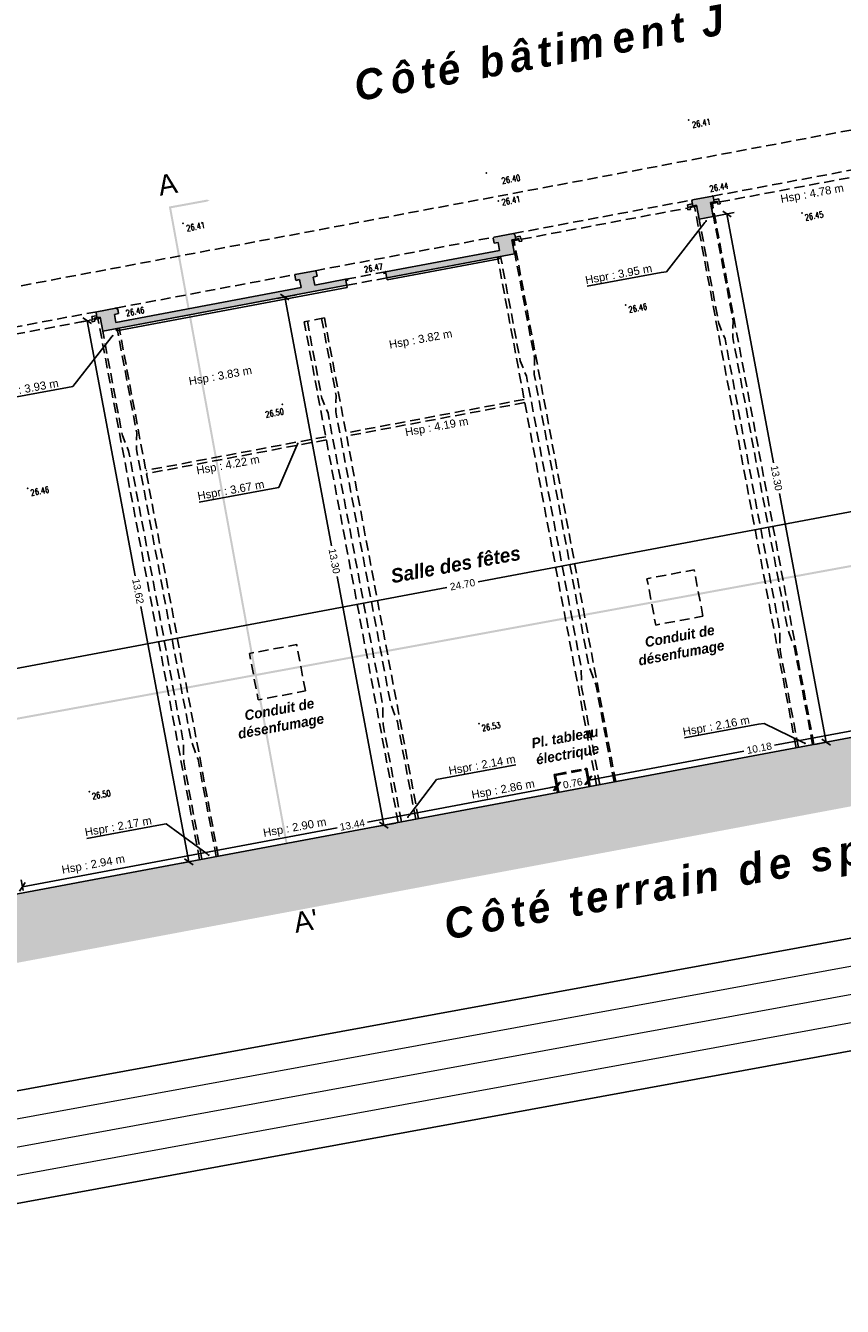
# Model space of a CAD drawing. Header units: metres. Extents: x 1895679.6 to 1895744.9, y 3123452.9 to 3123491.9.
# Tile 3 of 6: x 1895698.1 to 1895718.3, y 3123452.9 to 3123484.6. Entities that reach past the tile are written whole.
import ezdxf
from ezdxf import colors
from ezdxf.entities.mleader import LeaderData, LeaderLine
from ezdxf.enums import TextEntityAlignment as Align
from ezdxf.math import Vec2, Vec3

# ---------------------------------------------------------------- set-up
doc = ezdxf.new("R2010")
doc.units = ezdxf.units.M
doc.set_wipeout_variables(frame=1)
doc.linetypes.add('CACHE', pattern=[0.375, 0.25, -0.125])
for name, color, linetype in [('-COUPES', 91, 'Continuous'), ('bt', 2, 'Continuous'), ('CARTOUCHE', 7, 'Continuous'), ('Cloisons', 4, 'Continuous'), ('Côtes', 1, 'Continuous'), ('Embrasures', 1, 'CACHE'), ('HACHURES', 252, 'Continuous'), ('murs', 7, 'Continuous'), ('P', 255, 'Continuous'), ('Plafond', 252, 'CACHE'), ('Poutres', 252, 'CACHE'), ('Textes', 7, 'Continuous'), ('Z', 4, 'Continuous')]:
    doc.layers.add(name, color=color, linetype=linetype)
doc.styles.add('Arial', font='arial.ttf')
doc.styles.add('century', font='GOTHIC.TTF')
doc.styles.add('SN', font='SIMPLEX8.SHX', dxfattribs={"width": 0.8})
doc.styles.get("Standard").update_dxf_attribs({"font": 'arial.ttf'})
doc.dimstyles.new('Côtes Fr', dxfattribs={"dimtxt": 0.18, "dimasz": 0.18, "dimexe": 0.18, "dimexo": 0.0625, "dimgap": 0.09, "dimtad": 0, "dimzin": 0, "dimdsep": 46, "dimtxsty": 'Standard', "dimblk": 'OBLIQUE', "dimcen": 0.09, "dimadec": 0, "dimazin": 0, "dimtfac": 1, "dimtofl": 0, "dimtmove": 0, "dimatfit": 3, "dimfxl": 1, "dimtolj": 1, "dimtzin": 0, "dimarcsym": 0})

# ---------------------------------------------------------------- blocks, each defined once
blk = doc.blocks.new('TCPOINT')
at = {"color": 0}
blk.add_point((0, 0), dxfattribs=at)
at = {"layer": 'Z', "style": 'SN', "width": 0.8}
blk.add_attdef('ALT', text='', height=0.15, dxfattribs=at).set_placement((0.05, -0.05), align=Align.TOP_LEFT)
blk = doc.blocks.new('_Oblique')
at = {"color": 0, "linetype": 'ByBlock', "lineweight": -2}
blk.add_line((-0.5, -0.5), (0.5, 0.5), dxfattribs=at)
blk = doc.blocks.new('*D29')
at = {"layer": 'Côtes', "color": 0, "lineweight": -2, "transparency": 16777216}
for p, q in [((1895722.045, 3123467.783), (1895716.634, 3123466.767)), ((1895722.064, 3123467.686), (1895722.012, 3123467.96)), ((1895712.044, 3123465.906), (1895715.876, 3123466.625)), ((1895712.062, 3123465.809), (1895712.011, 3123466.083))]:
    blk.add_line(p, q, dxfattribs=at)
at = {"layer": 'Defpoints', "color": 0, "transparency": 16777216}
for p in [(1895722.075, 3123467.625), (1895712.044, 3123465.906), (1895712.074, 3123465.747)]:
    blk.add_point(p, dxfattribs=at)
at = {"layer": 'Côtes', "color": 0, "lineweight": -2, "transparency": 16777216, "xscale": 0.18, "yscale": 0.18, "zscale": 0.18}
for p, rotation in [((1895722.045, 3123467.783), 10.63167292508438), ((1895712.044, 3123465.906), 190.6316729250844)]:
    blk.add_blockref('_Oblique', p, dxfattribs=dict(at, rotation=rotation))
at = {"layer": 'Côtes', "color": 0, "transparency": 16777216, "insert": (1895716.255, 3123466.696), "char_height": 0.18, "attachment_point": 5, "rotation": 10.6317}
blk.add_mtext('\\A1;10.18', dxfattribs=at)
blk = doc.blocks.new('*D30')
at = {"layer": 'Côtes', "color": 0, "lineweight": -2, "transparency": 16777216}
for p, q in [((1895711.254, 3123465.657), (1895711.204, 3123465.92)), ((1895711.237, 3123465.744), (1895706.569, 3123464.867)), ((1895698.03, 3123463.264), (1895705.813, 3123464.725)), ((1895698.046, 3123463.178), (1895697.997, 3123463.441))]:
    blk.add_line(p, q, dxfattribs=at)
at = {"layer": 'Defpoints', "color": 0, "transparency": 16777216}
for p in [(1895711.265, 3123465.596), (1895698.03, 3123463.264), (1895698.058, 3123463.116)]:
    blk.add_point(p, dxfattribs=at)
at = {"layer": 'Côtes', "color": 0, "lineweight": -2, "transparency": 16777216, "xscale": 0.18, "yscale": 0.18, "zscale": 0.18}
for p, rotation in [((1895711.237, 3123465.744), 10.63167292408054), ((1895698.03, 3123463.264), 190.6316729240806)]:
    blk.add_blockref('_Oblique', p, dxfattribs=dict(at, rotation=rotation))
at = {"layer": 'Côtes', "color": 0, "transparency": 16777216, "insert": (1895706.191, 3123464.796), "char_height": 0.18, "attachment_point": 5, "rotation": 10.6317}
blk.add_mtext('\\A1;13.44', dxfattribs=at)
blk = doc.blocks.new('*D32')
at = {"layer": 'Côtes', "color": 0, "lineweight": -2, "transparency": 16777216}
for p, q in [((1895711.286, 3123465.663), (1895711.235, 3123465.934)), ((1895712.034, 3123465.803), (1895711.983, 3123466.074)), ((1895712.017, 3123465.897), (1895712.193, 3123465.93)), ((1895711.269, 3123465.757), (1895711.092, 3123465.723))]:
    blk.add_line(p, q, dxfattribs=at)
at = {"layer": 'Defpoints', "color": 0, "transparency": 16777216}
for p in [(1895711.269, 3123465.757), (1895711.298, 3123465.602), (1895712.046, 3123465.742)]:
    blk.add_point(p, dxfattribs=at)
at = {"layer": 'Côtes', "color": 0, "lineweight": -2, "transparency": 16777216, "xscale": 0.18, "yscale": 0.18, "zscale": 0.18}
for p, rotation in [((1895711.269, 3123465.757), 10.63167292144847), ((1895712.017, 3123465.897), 190.6316729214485)]:
    blk.add_blockref('_Oblique', p, dxfattribs=dict(at, rotation=rotation))
at = {"layer": 'Côtes', "color": 0, "transparency": 16777216, "insert": (1895711.643, 3123465.827), "char_height": 0.18, "attachment_point": 5, "rotation": 10.6317}
blk.add_mtext('\\A1;0.76', dxfattribs=at)
blk = doc.blocks.new('*D39')
at = {"layer": 'Côtes', "color": 0, "lineweight": -2, "transparency": 16777216}
for p, q in [((1895699.685, 3123477.28), (1895699.456, 3123477.237)), ((1895699.633, 3123477.27), (1895700.819, 3123470.955)), ((1895702.146, 3123463.884), (1895700.961, 3123470.199)), ((1895702.198, 3123463.893), (1895701.969, 3123463.851))]:
    blk.add_line(p, q, dxfattribs=at)
at = {"layer": 'Defpoints', "color": 0, "transparency": 16777216}
for p in [(1895699.747, 3123477.292), (1895702.146, 3123463.884), (1895702.259, 3123463.905)]:
    blk.add_point(p, dxfattribs=at)
at = {"layer": 'Côtes', "color": 0, "lineweight": -2, "transparency": 16777216, "xscale": 0.18, "yscale": 0.18, "zscale": 0.18}
for p, rotation in [((1895699.633, 3123477.27), 100.6316729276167), ((1895702.146, 3123463.884), 280.6316729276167)]:
    blk.add_blockref('_Oblique', p, dxfattribs=dict(at, rotation=rotation))
at = {"layer": 'Côtes', "color": 0, "transparency": 16777216, "insert": (1895700.89, 3123470.577), "char_height": 0.18, "attachment_point": 5, "rotation": 280.6317}
blk.add_mtext('\\A1;13.62', dxfattribs=at)
blk = doc.blocks.new('*D40')
at = {"layer": 'Côtes', "color": 0, "lineweight": -2, "transparency": 16777216}
for p, q in [((1895704.811, 3123477.912), (1895704.342, 3123477.824)), ((1895704.519, 3123477.858), (1895705.675, 3123471.702)), ((1895706.972, 3123464.79), (1895705.817, 3123470.945)), ((1895707.264, 3123464.844), (1895706.795, 3123464.756))]:
    blk.add_line(p, q, dxfattribs=at)
at = {"layer": 'Defpoints', "color": 0, "transparency": 16777216}
for p in [(1895704.872, 3123477.924), (1895706.972, 3123464.79), (1895707.325, 3123464.856)]:
    blk.add_point(p, dxfattribs=at)
at = {"layer": 'Côtes', "color": 0, "lineweight": -2, "transparency": 16777216, "xscale": 0.18, "yscale": 0.18, "zscale": 0.18}
for p, rotation in [((1895704.519, 3123477.858), 100.6316729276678), ((1895706.972, 3123464.79), 280.6316729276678)]:
    blk.add_blockref('_Oblique', p, dxfattribs=dict(at, rotation=rotation))
at = {"layer": 'Côtes', "color": 0, "transparency": 16777216, "insert": (1895705.746, 3123471.324), "char_height": 0.18, "attachment_point": 5, "rotation": 280.6317}
blk.add_mtext('\\A1;13.30', dxfattribs=at)
blk = doc.blocks.new('*D41')
at = {"layer": 'Côtes', "color": 0, "lineweight": -2, "transparency": 16777216}
for p, q in [((1895715.176, 3123479.858), (1895715.633, 3123479.944)), ((1895715.456, 3123479.911), (1895716.612, 3123473.755)), ((1895717.909, 3123466.843), (1895716.754, 3123472.998)), ((1895717.629, 3123466.79), (1895718.086, 3123466.876))]:
    blk.add_line(p, q, dxfattribs=at)
at = {"layer": 'Defpoints', "color": 0, "transparency": 16777216}
for p in [(1895715.114, 3123479.847), (1895717.567, 3123466.779), (1895717.909, 3123466.843)]:
    blk.add_point(p, dxfattribs=at)
at = {"layer": 'Côtes', "color": 0, "lineweight": -2, "transparency": 16777216, "xscale": 0.18, "yscale": 0.18, "zscale": 0.18}
for p, rotation in [((1895715.456, 3123479.911), 100.6316729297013), ((1895717.909, 3123466.843), 280.6316729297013)]:
    blk.add_blockref('_Oblique', p, dxfattribs=dict(at, rotation=rotation))
at = {"layer": 'Côtes', "color": 0, "transparency": 16777216, "insert": (1895716.683, 3123473.377), "char_height": 0.18, "attachment_point": 5, "rotation": 280.6317}
blk.add_mtext('\\A1;13.30', dxfattribs=at)
blk = doc.blocks.new('*D50')
at = {"layer": 'Côtes', "color": 0, "lineweight": -2, "transparency": 16777216}
for p, q in [((1895721.035, 3123473.164), (1895721.095, 3123472.844)), ((1895721.062, 3123473.021), (1895709.306, 3123470.814)), ((1895696.773, 3123468.462), (1895708.529, 3123470.669)), ((1895696.746, 3123468.605), (1895696.806, 3123468.285))]:
    blk.add_line(p, q, dxfattribs=at)
at = {"layer": 'Defpoints', "color": 0, "transparency": 16777216}
for p in [(1895721.024, 3123473.226), (1895721.062, 3123473.021), (1895696.734, 3123468.666)]:
    blk.add_point(p, dxfattribs=at)
at = {"layer": 'Côtes', "color": 0, "lineweight": -2, "transparency": 16777216, "xscale": 0.18, "yscale": 0.18, "zscale": 0.18}
for p, rotation in [((1895721.062, 3123473.021), 10.63167292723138), ((1895696.773, 3123468.462), 190.6316729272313)]:
    blk.add_blockref('_Oblique', p, dxfattribs=dict(at, rotation=rotation))
at = {"layer": 'Côtes', "color": 0, "transparency": 16777216, "insert": (1895708.917, 3123470.741), "char_height": 0.18, "attachment_point": 5, "rotation": 10.6317}
blk.add_mtext('\\A1;24.70', dxfattribs=at)
blk = doc.blocks.new('_Dot')
at = {"color": 0, "linetype": 'ByBlock', "lineweight": -2}
blk.add_line((-0.5, 0), (-1, 0), dxfattribs=at)
at = {"color": 0, "linetype": 'ByBlock', "const_width": 0.5}
blk.add_lwpolyline([(-0.25, 0, 1), (0.25, 0, 1)], format="xyb", close=True, dxfattribs=at)

msp = doc.modelspace()

# ---------------------------------------------------------------- hatches: boundary and pattern name
at = {"layer": 'HACHURES'}
h = msp.add_hatch(color=256, dxfattribs=at)
h.dxf.hatch_style = 1
h.paths.add_polyline_path([(1895715.049, 3123480.195), (1895715.143, 3123480.212), (1895715.119, 3123480.343), (1895715.1, 3123480.352), (1895714.601, 3123480.259), (1895714.586, 3123480.237), (1895714.61, 3123480.112), (1895714.705, 3123480.13), (1895714.77, 3123479.782), (1895715.114, 3123479.847)])
h = msp.add_hatch(color=256, dxfattribs=at)
h.dxf.hatch_style = 1
h.paths.add_polyline_path([(1895710.136, 3123479.272), (1895710.235, 3123479.291), (1895710.214, 3123479.407), (1895710.179, 3123479.429), (1895709.696, 3123479.338), (1895709.678, 3123479.31), (1895709.701, 3123479.191), (1895709.794, 3123479.208), (1895709.831, 3123479.01), (1895707.014, 3123478.482), (1895707.043, 3123478.331), (1895710.201, 3123478.924)])
h = msp.add_hatch(color=256, dxfattribs=at)
h.dxf.hatch_style = 1
h.paths.add_polyline_path([(1895706.024, 3123478.296), (1895705.262, 3123478.153), (1895705.225, 3123478.35), (1895705.322, 3123478.369), (1895705.299, 3123478.489), (1895705.268, 3123478.507), (1895704.78, 3123478.415), (1895704.767, 3123478.394), (1895704.79, 3123478.269), (1895704.885, 3123478.287), (1895704.923, 3123478.089), (1895700.344, 3123477.23), (1895700.307, 3123477.427), (1895700.41, 3123477.447), (1895700.389, 3123477.559), (1895700.345, 3123477.583), (1895699.869, 3123477.493), (1895699.852, 3123477.47), (1895699.875, 3123477.346), (1895699.953, 3123477.361), (1895700.019, 3123477.013), (1895706.053, 3123478.146)])
h = msp.add_hatch(dxfattribs=at)
h.set_pattern_fill('AR-HBONE', color=256, scale=0.002, style=0)
h.set_pattern_definition([(55.375145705, (0, 0), (-0.051752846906, 0.282669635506), [0.6096, -0.2032]), (145.375145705, (0.11546, 0.16721), (-0.051752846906, 0.282669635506), [0.6096, -0.2032])])
h.paths.add_polyline_path([(1895732.301, 3123469.543), (1895731.924, 3123469.473), (1895727.34, 3123468.613), (1895727.048, 3123468.558), (1895697.786, 3123463.065), (1895697.699, 3123463.049), (1895693.007, 3123462.168), (1895692.558, 3123462.086), (1895692.859, 3123460.439), (1895732.608, 3123467.9)])

# ---------------------------------------------------------------- linework, layer by layer
at = {"layer": '-COUPES', "linetype": 'CACHE', "elevation": 31.461, "flags": 128}
msp.add_lwpolyline([(1895705.807, 3123463.1, 0, 0.2, 0), (1895705.511, 3123463.046, 0.05, 0.05, 0), (1895704.823, 3123462.92, 0.05, 0.05, 0), (1895701.682, 3123480.074, 0.05, 0.05, 0), (1895702.37, 3123480.2, 0.2, 0, 0), (1895702.665, 3123480.254, 0, 0, 0)], format="xyseb", dxfattribs=at)
at = {"layer": '-COUPES', "color": 161, "linetype": 'CACHE', "flags": 128}
msp.add_lwpolyline([(1895732.289, 3123474.738, 0, 0.2, 0), (1895732.343, 3123474.443, 0.05, 0.05, 0), (1895732.469, 3123473.754, 0.05, 0.05, 0), (1895691.696, 3123466.289, 0.05, 0.05, 0), (1895691.57, 3123466.978, 0.2, 0, 0), (1895691.516, 3123467.273, 0, 0, 0)], format="xyseb", dxfattribs=at)
at = {"layer": 'bt', "flags": 128}
for points in [[(1895714.586, 3123480.237), (1895714.601, 3123480.259)], [(1895714.61, 3123480.112), (1895714.586, 3123480.237)], [(1895714.601, 3123480.259), (1895715.1, 3123480.352)], [(1895714.61, 3123480.112), (1895714.705, 3123480.13)], [(1895714.77, 3123479.782), (1895714.705, 3123480.13)], [(1895715.049, 3123480.195), (1895715.143, 3123480.212)], [(1895715.114, 3123479.847), (1895715.049, 3123480.195)], [(1895715.1, 3123480.352), (1895715.119, 3123480.343)], [(1895715.143, 3123480.212), (1895715.119, 3123480.343)], [(1895714.77, 3123479.782), (1895715.114, 3123479.847)], [(1895709.678, 3123479.31), (1895709.696, 3123479.338)], [(1895709.701, 3123479.191), (1895709.678, 3123479.31)], [(1895709.696, 3123479.338), (1895710.179, 3123479.429)], [(1895709.701, 3123479.191), (1895709.794, 3123479.208)], [(1895709.831, 3123479.01), (1895709.794, 3123479.208)], [(1895710.136, 3123479.272), (1895710.235, 3123479.291)], [(1895710.201, 3123478.924), (1895710.136, 3123479.272)], [(1895710.179, 3123479.429), (1895710.214, 3123479.407)], [(1895710.235, 3123479.291), (1895710.214, 3123479.407)], [(1895707.014, 3123478.482), (1895709.831, 3123479.01)], [(1895707.043, 3123478.331), (1895710.201, 3123478.924)], [(1895704.78, 3123478.415), (1895705.268, 3123478.507)], [(1895705.268, 3123478.507), (1895705.299, 3123478.489)], [(1895704.78, 3123478.415), (1895704.767, 3123478.394)], [(1895704.79, 3123478.269), (1895704.767, 3123478.394)], [(1895704.79, 3123478.269), (1895704.885, 3123478.287)], [(1895704.923, 3123478.089), (1895704.885, 3123478.287)], [(1895705.225, 3123478.35), (1895705.322, 3123478.369)], [(1895705.262, 3123478.153), (1895705.225, 3123478.35)], [(1895705.262, 3123478.153), (1895706.024, 3123478.296)], [(1895705.322, 3123478.369), (1895705.299, 3123478.489)], [(1895706.053, 3123478.146), (1895706.024, 3123478.296)], [(1895707.043, 3123478.331), (1895707.014, 3123478.482)], [(1895700.019, 3123477.013), (1895706.053, 3123478.146)], [(1895700.344, 3123477.23), (1895704.923, 3123478.089)], [(1895699.869, 3123477.493), (1895700.345, 3123477.583)], [(1895700.345, 3123477.583), (1895700.389, 3123477.559)], [(1895700.41, 3123477.447), (1895700.389, 3123477.559)], [(1895699.869, 3123477.493), (1895699.852, 3123477.47)], [(1895699.875, 3123477.346), (1895699.852, 3123477.47)], [(1895699.875, 3123477.346), (1895699.953, 3123477.361)], [(1895700.019, 3123477.013), (1895699.953, 3123477.361)], [(1895700.307, 3123477.427), (1895700.41, 3123477.447)], [(1895700.344, 3123477.23), (1895700.307, 3123477.427)], [(1895697.786, 3123463.065), (1895727.048, 3123468.558)]]:
    msp.add_lwpolyline(points, dxfattribs=at)
at = {"layer": 'Cloisons', "flags": 128}
for points in [[(1895714.601, 3123480.16), (1895714.482, 3123480.137)], [(1895714.482, 3123480.137), (1895714.496, 3123480.062)], [(1895714.61, 3123480.112), (1895714.538, 3123480.099)], [(1895714.538, 3123480.099), (1895714.552, 3123480.024)], [(1895715.134, 3123480.26), (1895715.253, 3123480.282)], [(1895715.143, 3123480.212), (1895715.215, 3123480.226)], [(1895715.215, 3123480.226), (1895715.229, 3123480.151)], [(1895715.229, 3123480.151), (1895715.292, 3123480.162)], [(1895715.253, 3123480.282), (1895715.267, 3123480.207)], [(1895715.267, 3123480.207), (1895715.283, 3123480.21)], [(1895715.283, 3123480.21), (1895715.292, 3123480.162)], [(1895714.496, 3123480.062), (1895714.48, 3123480.059)], [(1895714.48, 3123480.059), (1895714.489, 3123480.012)], [(1895714.552, 3123480.024), (1895714.489, 3123480.012)], [(1895710.227, 3123479.338), (1895710.346, 3123479.361)], [(1895710.235, 3123479.291), (1895710.307, 3123479.304)], [(1895710.307, 3123479.304), (1895710.321, 3123479.229)], [(1895710.321, 3123479.229), (1895710.384, 3123479.241)], [(1895710.346, 3123479.361), (1895710.36, 3123479.286)], [(1895710.36, 3123479.286), (1895710.375, 3123479.289)], [(1895710.375, 3123479.289), (1895710.384, 3123479.241)], [(1895706.079, 3123478.272), (1895706.031, 3123478.263)], [(1895706.079, 3123478.272), (1895706.072, 3123478.305)], [(1895706.974, 3123478.44), (1895706.968, 3123478.473)], [(1895707.021, 3123478.449), (1895706.974, 3123478.44)], [(1895699.762, 3123477.296), (1895699.746, 3123477.293)], [(1895699.746, 3123477.293), (1895699.755, 3123477.246)], [(1895699.867, 3123477.394), (1895699.747, 3123477.371)], [(1895699.747, 3123477.371), (1895699.762, 3123477.296)], [(1895699.818, 3123477.258), (1895699.755, 3123477.246)], [(1895699.875, 3123477.346), (1895699.804, 3123477.333)], [(1895699.804, 3123477.333), (1895699.818, 3123477.258)], [(1895711.945, 3123466.188), (1895711.989, 3123466.197)], [(1895711.945, 3123466.188), (1895711.951, 3123466.158)], [(1895711.951, 3123466.158), (1895711.967, 3123466.161)], [(1895711.967, 3123466.161), (1895712.046, 3123465.742)], [(1895711.989, 3123466.197), (1895712.074, 3123465.747)], [(1895711.181, 3123466.045), (1895711.238, 3123466.056)], [(1895711.181, 3123466.045), (1895711.265, 3123465.596)], [(1895711.219, 3123466.02), (1895711.244, 3123466.025)], [(1895711.219, 3123466.02), (1895711.298, 3123465.602)], [(1895711.238, 3123466.056), (1895711.244, 3123466.025)]]:
    msp.add_lwpolyline(points, dxfattribs=at)
at = {"layer": 'Embrasures', "flags": 128}
for points in [[(1895715.1, 3123480.352), (1895719.511, 3123481.18)], [(1895715.283, 3123480.208), (1895719.394, 3123480.98)], [(1895710.179, 3123479.429), (1895714.601, 3123480.259)], [(1895714.544, 3123480.069), (1895714.711, 3123480.101)], [(1895715.055, 3123480.165), (1895715.22, 3123480.196)], [(1895710.375, 3123479.287), (1895714.481, 3123480.057)], [(1895710.142, 3123479.243), (1895710.312, 3123479.275)], [(1895707.014, 3123478.482), (1895706.024, 3123478.296)], [(1895707.043, 3123478.331), (1895706.053, 3123478.146)], [(1895699.869, 3123477.493), (1895695.444, 3123476.663)], [(1895695.635, 3123476.52), (1895699.747, 3123477.292)], [(1895699.809, 3123477.303), (1895699.959, 3123477.331)], [(1895711.238, 3123466.056), (1895711.945, 3123466.188)], [(1895711.244, 3123466.025), (1895711.951, 3123466.158)]]:
    msp.add_lwpolyline(points, dxfattribs=at)
at = {"layer": 'murs', "color": 1, "flags": 128}
for points in [[(1895709.825, 3123478.798), (1895709.815, 3123478.852)], [(1895707.053, 3123478.278), (1895709.825, 3123478.798)], [(1895707.053, 3123478.278), (1895707.043, 3123478.331)], [(1895700.36, 3123477.022), (1895706.063, 3123478.092)], [(1895706.063, 3123478.092), (1895706.053, 3123478.146)], [(1895700.36, 3123477.022), (1895700.35, 3123477.075)]]:
    msp.add_lwpolyline(points, dxfattribs=at)
at = {"layer": 'Plafond', "flags": 128}
for points in [[(1895689.893, 3123476.615), (1895729.635, 3123484.075)], [(1895705.268, 3123478.507), (1895709.696, 3123479.338)], [(1895700.345, 3123477.583), (1895704.78, 3123478.415)], [(1895710.443, 3123475.323), (1895706.035, 3123474.495)], [(1895710.457, 3123475.244), (1895706.05, 3123474.417)], [(1895705.533, 3123474.401), (1895701.084, 3123473.566)], [(1895705.548, 3123474.323), (1895701.099, 3123473.487)]]:
    msp.add_lwpolyline(points, dxfattribs=at)
for points in [[(1895714.862, 3123469.961), (1895714.646, 3123471.108), (1895713.479, 3123470.889), (1895713.695, 3123469.742)], [(1895705.03, 3123468.11), (1895704.814, 3123469.258), (1895703.647, 3123469.039), (1895703.863, 3123467.891)]]:
    msp.add_lwpolyline(points, close=True, dxfattribs=at)
at = {"layer": 'Poutres', "flags": 128}
for points in [[(1895717.168, 3123466.704), (1895714.656, 3123480.09)], [(1895717.577, 3123466.78), (1895717.125, 3123469.189), (1895716.955, 3123469.651), (1895715.601, 3123476.859), (1895715.61, 3123477.264), (1895715.065, 3123480.167)], [(1895717.609, 3123466.786), (1895715.096, 3123480.173)], [(1895717.224, 3123466.714), (1895716.771, 3123469.123), (1895716.763, 3123469.615), (1895715.41, 3123476.823), (1895715.256, 3123477.198), (1895714.77, 3123479.782)], [(1895712.666, 3123465.859), (1895712.214, 3123468.267), (1895712.043, 3123468.729), (1895710.69, 3123475.937), (1895710.698, 3123476.342), (1895710.153, 3123479.245)], [(1895712.705, 3123465.866), (1895710.192, 3123479.252)], [(1895712.234, 3123465.777), (1895709.781, 3123478.845)], [(1895712.312, 3123465.792), (1895711.86, 3123468.201), (1895711.852, 3123468.693), (1895710.499, 3123475.901), (1895710.344, 3123476.276), (1895709.859, 3123478.86)], [(1895702.413, 3123463.934), (1895699.9, 3123477.32)], [(1895705.501, 3123477.34), (1895704.999, 3123477.246)], [(1895707.325, 3123464.856), (1895704.999, 3123477.246)], [(1895707.404, 3123464.871), (1895706.952, 3123467.279), (1895706.943, 3123467.771), (1895705.59, 3123474.98), (1895705.436, 3123475.354), (1895705.078, 3123477.261)], [(1895707.758, 3123464.937), (1895707.306, 3123467.346), (1895707.135, 3123467.807), (1895705.782, 3123475.016), (1895705.79, 3123475.421), (1895705.432, 3123477.327)], [(1895707.827, 3123464.95), (1895705.501, 3123477.34)], [(1895702.472, 3123463.945), (1895702.02, 3123466.354), (1895702.011, 3123466.846), (1895700.658, 3123474.054), (1895700.504, 3123474.428), (1895700.019, 3123477.013)], [(1895702.826, 3123464.011), (1895702.374, 3123466.42), (1895702.203, 3123466.882), (1895700.85, 3123474.09), (1895700.858, 3123474.495), (1895700.373, 3123477.079)], [(1895702.876, 3123464.021), (1895700.423, 3123477.089)]]:
    msp.add_lwpolyline(points, dxfattribs=at)

# ---------------------------------------------------------------- block references
at = {"layer": 'P'}
ref = msp.add_blockref('TCPOINT', (1895714.513, 3123482.235), dxfattribs=dict(at, rotation=10.37514570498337))
ref.add_attrib('ALT', '26.41', dxfattribs={"layer": 'Z', "height": 0.15, "rotation": 10.3751, "style": 'SN', "width": 0.8}).set_placement((1895714.583, 3123482.187), align=Align.TOP_LEFT)
ref = msp.add_blockref('TCPOINT', (1895709.509, 3123480.922), dxfattribs=dict(at, rotation=10.37514570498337))
ref.add_attrib('ALT', '26.40', dxfattribs={"layer": 'Z', "height": 0.15, "rotation": 10.3751, "style": 'SN', "width": 0.8}).set_placement((1895709.873, 3123480.803), align=Align.TOP_LEFT)
ref = msp.add_blockref('TCPOINT', (1895715.1, 3123480.352), dxfattribs=dict(at, rotation=10.37514570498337))
ref.add_attrib('ALT', '26.44', dxfattribs={"layer": 'Z', "height": 0.15, "rotation": 10.3751, "style": 'SN', "width": 0.8}).set_placement((1895715.017, 3123480.605), align=Align.TOP_LEFT)
ref = msp.add_blockref('TCPOINT', (1895709.799, 3123480.235), dxfattribs=dict(at, rotation=10.37514570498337))
ref.add_attrib('ALT', '26.41', dxfattribs={"layer": 'Z', "height": 0.15, "rotation": 10.3751, "style": 'SN', "width": 0.8}).set_placement((1895709.873, 3123480.273), align=Align.TOP_LEFT)
ref = msp.add_blockref('TCPOINT', (1895717.311, 3123479.934), dxfattribs=dict(at, rotation=10.37514570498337))
ref.add_attrib('ALT', '26.45', dxfattribs={"layer": 'Z', "height": 0.15, "rotation": 10.3751, "style": 'SN', "width": 0.8}).set_placement((1895717.37, 3123479.894), align=Align.TOP_LEFT)
ref = msp.add_blockref('TCPOINT', (1895702.002, 3123479.679), dxfattribs=dict(at, rotation=10.37514570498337))
ref.add_attrib('ALT', '26.41', dxfattribs={"layer": 'Z', "height": 0.15, "rotation": 10.3751, "style": 'SN', "width": 0.8}).set_placement((1895702.072, 3123479.63), align=Align.TOP_LEFT)
ref = msp.add_blockref('TCPOINT', (1895707.014, 3123478.482), dxfattribs=dict(at, rotation=10.37514570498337))
ref.add_attrib('ALT', '26.47', dxfattribs={"layer": 'Z', "height": 0.15, "rotation": 10.3751, "style": 'SN', "width": 0.8}).set_placement((1895706.472, 3123478.609), align=Align.TOP_LEFT)
ref = msp.add_blockref('TCPOINT', (1895700.345, 3123477.583), dxfattribs=dict(at, rotation=10.37514570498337))
ref.add_attrib('ALT', '26.46', dxfattribs={"layer": 'Z', "height": 0.15, "rotation": 10.3751, "style": 'SN', "width": 0.8}).set_placement((1895700.577, 3123477.529), align=Align.TOP_LEFT)
ref = msp.add_blockref('TCPOINT', (1895712.953, 3123477.656), dxfattribs=dict(at, rotation=10.37514570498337))
ref.add_attrib('ALT', '26.46', dxfattribs={"layer": 'Z', "height": 0.15, "rotation": 10.3751, "style": 'SN', "width": 0.8}).set_placement((1895713.011, 3123477.616), align=Align.TOP_LEFT)
ref = msp.add_blockref('TCPOINT', (1895704.463, 3123475.198), dxfattribs=dict(at, rotation=10.37514570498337))
ref.add_attrib('ALT', '26.50', dxfattribs={"layer": 'Z', "height": 0.15, "rotation": 10.3751, "style": 'SN', "width": 0.8}).set_placement((1895704.026, 3123475.021), align=Align.TOP_LEFT)
ref = msp.add_blockref('TCPOINT', (1895698.162, 3123473.127), dxfattribs=dict(at, rotation=10.37514570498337))
ref.add_attrib('ALT', '26.46', dxfattribs={"layer": 'Z', "height": 0.15, "rotation": 10.3751, "style": 'SN', "width": 0.8}).set_placement((1895698.22, 3123473.087), align=Align.TOP_LEFT)
ref = msp.add_blockref('TCPOINT', (1895709.324, 3123467.303), dxfattribs=dict(at, rotation=10.37514570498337))
ref.add_attrib('ALT', '26.53', dxfattribs={"layer": 'Z', "height": 0.15, "rotation": 10.3751, "style": 'SN', "width": 0.8}).set_placement((1895709.382, 3123467.263), align=Align.TOP_LEFT)

# ---------------------------------------------------------------- texts
at = {"layer": '-COUPES', "color": 91, "char_height": 0.5, "attachment_point": 1, "rotation": 10.3751, "style": 'Arial'}
for s, insert in [('A', (1895701.344, 3123480.851, 31.461)), ("A'", (1895704.699, 3123462.616, 31.461))]:
    msp.add_mtext_dynamic_manual_height_columns(s, width=9.15916, gutter_width=12.5, heights=[0], dxfattribs=dict(at, insert=insert))
at = {"layer": 'CARTOUCHE', "lineweight": 18, "insert": (1895701.407, 3123482.56), "char_height": 0.75, "width": 19.60075, "attachment_point": 1, "rotation": 10.3751, "style": 'century'}
msp.add_mtext('\\pi4.8497;{\\fCentury Gothic|b1|i1|c0|p34;\\T1.25;\\C252;Côté bâtiment J}', dxfattribs=at)
at = {"layer": 'Textes', "color": 193, "true_color": 0x8e57db, "char_height": 0.2, "attachment_point": 1, "rotation": 10.3751, "style": 'Arial'}
for s, insert in [('\\pi0.7791;Hsp : 4.78 m', (1895715.999, 3123480.239)), ('\\pi0.7791;Hsp : 3.82 m', (1895706.317, 3123476.635)), ('\\pi0.7791;Hsp : 3.83 m', (1895701.362, 3123475.728)), ('\\pi0.7791;Hsp : 4.19 m', (1895706.714, 3123474.469)), ('\\pi0.7791;Hsp : 4.22 m', (1895701.551, 3123473.524))]:
    msp.add_mtext_dynamic_manual_height_columns(s, width=3.10172, gutter_width=12.5, heights=[0], dxfattribs=dict(at, insert=insert))
at = {"layer": 'Textes', "lineweight": 18, "attachment_point": 1, "rotation": 10.3751, "style": 'century'}
for s, insert, char_height, width in [('\\pi0.64128;{\\fCentury Gothic|b1|i1|c0|p34;Salle des fêtes}', (1895706.485, 3123471.004), 0.35, 4.61815), ('\\pi0.09945;{\\fCentury Gothic|b1|i1|c0|p34;\\C252;Conduit de \\P\\pi-0.13993;désenfumage}', (1895713.308, 3123469.419), 0.25, 2.04543), ('\\pi0.09945;{\\fCentury Gothic|b1|i1|c0|p34;\\C252;Conduit de \\P\\pi-0.13993;désenfumage}', (1895703.405, 3123467.606), 0.25, 2.04543)]:
    msp.add_mtext(s, dxfattribs=dict(at, insert=insert, char_height=char_height, width=width))

# ---------------------------------------------------------------- dimensions: what is measured, and where the dimension line sits
at = {"layer": 'Côtes'}
dim = msp.add_aligned_dim(p1=(1895696.734, 3123468.666), p2=(1895721.024, 3123473.226), distance=-0.208, text='24.70', dimstyle='Côtes Fr', dxfattribs=at)
dim.commit()
dim.dimension.update_dxf_attribs({"geometry": '*D50', "text_midpoint": (1895708.917, 3123470.741)})

# ---------------------------------------------------------------- leaders
at = {"layer": 'CARTOUCHE', "color": 113, "true_color": 0x57dba4}
ml = msp.add_multileader_mtext('Standard', dxfattribs=at)
ml.set_content('Hspr : 3.95 m', color=(87, 219, 164))
ml.set_leader_properties()
ml.set_arrow_properties(name='DOT')
ml.build(insert=Vec2(0, 0))
ml.multileader.update_dxf_attribs({"text_right_attachment_type": 6, "dogleg_length": 0.36, "arrow_head_size": 0.05})
ctx = ml.context
ctx.base_point, ctx.char_height, ctx.arrow_head_size, ctx.landing_gap_size, ctx.plane_origin, ctx.plane_x_axis, ctx.plane_y_axis = Vec3(1895711.801, 3123478.218), 0.2, 0.05, 0.2, Vec3(1895712.065, 3123477.024), Vec3(0.98365, 0.180092), Vec3(-0.180092, 0.98365)
ctx.right_attachment, ctx.text_align_type = 6, 2
notes = []
notes.append((ctx, [(1, (1, 1, 0), (1895713.962, 3123478.484), (-0.98365, -0.180092), 0.137, [(0, [(1895714.941, 3123479.737)], 0, [])])]))
ctx.mtext.insert, ctx.mtext.text_direction, ctx.mtext.rotation, ctx.mtext.alignment, ctx.mtext.line_spacing_factor, ctx.mtext.flow_direction = Vec3(1895713.585, 3123478.674), Vec3(0.98365, 0.180092), 0.18108, 3, 0.25, 5
ml = msp.add_multileader_mtext('Standard', dxfattribs=at)
ml.set_content('Hspr : 3.93 m', color=(87, 219, 164))
ml.set_leader_properties()
ml.set_arrow_properties(name='DOT')
ml.build(insert=Vec2(0, 0))
ml.multileader.update_dxf_attribs({"text_right_attachment_type": 6, "dogleg_length": 0.36, "arrow_head_size": 0.05})
ctx = ml.context
ctx.base_point, ctx.char_height, ctx.arrow_head_size, ctx.landing_gap_size, ctx.plane_origin, ctx.plane_x_axis, ctx.plane_y_axis = Vec3(1895697.12, 3123475.378), 0.2, 0.05, 0.2, Vec3(1895697.384, 3123474.184), Vec3(0.98365, 0.180092), Vec3(-0.180092, 0.98365)
ctx.right_attachment, ctx.text_align_type = 6, 2
notes.append((ctx, [(1, (1, 1, 0), (1895699.281, 3123475.644), (-0.98365, -0.180092), 0.137, [(0, [(1895700.26, 3123476.897)], 0, [])])]))
ctx.mtext.insert, ctx.mtext.text_direction, ctx.mtext.rotation, ctx.mtext.alignment, ctx.mtext.line_spacing_factor, ctx.mtext.flow_direction = Vec3(1895698.903, 3123475.834), Vec3(0.98365, 0.180092), 0.18108, 3, 0.25, 5
ml = msp.add_multileader_mtext('Standard', dxfattribs=at)
ml.set_content('Hspr : 3.67 m', color=(87, 219, 164))
ml.set_leader_properties()
ml.set_arrow_properties(name='DOT')
ml.build(insert=Vec2(0, 0))
ml.multileader.update_dxf_attribs({"text_right_attachment_type": 6, "dogleg_length": 0.36, "arrow_head_size": 0.05})
ctx = ml.context
ctx.base_point, ctx.char_height, ctx.arrow_head_size, ctx.landing_gap_size, ctx.plane_origin, ctx.plane_x_axis, ctx.plane_y_axis = Vec3(1895702.21, 3123472.876), 0.2, 0.05, 0.2, Vec3(1895701.965, 3123471.52), Vec3(0.98365, 0.180092), Vec3(-0.180092, 0.98365)
ctx.right_attachment, ctx.text_align_type = 6, 2
notes.append((ctx, [(1, (1, 1, 0), (1895704.37, 3123473.141), (-0.98365, -0.180092), 0.137, [(0, [(1895704.841, 3123474.232)], 0, [])])]))
ctx.mtext.insert, ctx.mtext.text_direction, ctx.mtext.rotation, ctx.mtext.alignment, ctx.mtext.line_spacing_factor, ctx.mtext.flow_direction = Vec3(1895703.993, 3123473.332), Vec3(0.98365, 0.180092), 0.18108, 3, 0.25, 5
for ctx, leaders in notes:
    for number, flags, end, landing, length, lines in leaders:
        leader = LeaderData()
        leader.index, (leader.has_last_leader_line, leader.has_dogleg_vector, leader.attachment_direction) = number, flags
        leader.last_leader_point, leader.dogleg_vector, leader.dogleg_length = Vec3(end), Vec3(landing), length
        for number, points, colour, breaks in lines:
            line = LeaderLine()
            line.index, line.vertices, line.color, line.breaks = number, Vec3.list(points), colors.encode_raw_color(colour), breaks
            leader.lines.append(line)
        ctx.leaders.append(leader)

# ---------------------------------------------------------------- next in the draw order: wipeouts: each hides what was drawn before it
msp.add_wipeout([(1895683.481, 3123455.582), (1895744.419, 3123466.738), (1895744.912, 3123464.043), (1895683.974, 3123452.886)]).dxf.layer = 'CARTOUCHE'

# ---------------------------------------------------------------- next in the draw order: linework, layer by layer
at = {"layer": 'CARTOUCHE'}
msp.add_lwpolyline([(1895689.831, 3123453.958), (1895744.912, 3123464.043), (1895744.419, 3123466.738), (1895689.338, 3123456.654)], dxfattribs=at)
at = {"layer": 'CARTOUCHE', "lineweight": 0, "flags": 128}
for points in [[(1895689.461, 3123455.98), (1895744.542, 3123466.065)], [(1895689.584, 3123455.306), (1895744.665, 3123465.391)], [(1895689.708, 3123454.632), (1895744.789, 3123464.717)]]:
    msp.add_lwpolyline(points, dxfattribs=at)

# ---------------------------------------------------------------- next in the draw order: block references
at = {"layer": 'P'}
ref = msp.add_blockref('TCPOINT', (1895699.683, 3123465.617), dxfattribs=dict(at, rotation=10.37514570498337))
ref.add_attrib('ALT', '26.50', dxfattribs={"layer": 'Z', "height": 0.15, "rotation": 10.3751, "style": 'SN', "width": 0.8}).set_placement((1895699.742, 3123465.577), align=Align.TOP_LEFT)

# ---------------------------------------------------------------- next in the draw order: texts
at = {"layer": 'CARTOUCHE', "lineweight": 18, "insert": (1895705.153, 3123462.098), "char_height": 0.75, "width": 19.60075, "attachment_point": 1, "rotation": 10.3751, "style": 'century'}
msp.add_mtext('\\pi3.3025;{\\fCentury Gothic|b1|i1|c0|p34;\\T1.25;\\C252;Côté terrain de sport}', dxfattribs=at)
at = {"layer": 'Textes', "lineweight": 18, "insert": (1895710.461, 3123466.91), "char_height": 0.25, "width": 2.04543, "attachment_point": 1, "rotation": 10.3751, "style": 'century'}
msp.add_mtext('\\pi0.14593;{\\fCentury Gothic|b1|i1|c0|p34;\\C252;Pl. tableau \\P\\pi0.18077;électrique}', dxfattribs=at)
at = {"layer": 'Textes', "color": 193, "true_color": 0x8e57db, "char_height": 0.2, "attachment_point": 1, "rotation": 10.3751, "style": 'Arial'}
for s, insert in [('\\pi0.7791;Hsp : 2.86 m', (1895708.356, 3123465.5)), ('\\pi0.7791;Hsp : 2.90 m', (1895703.202, 3123464.557)), ('\\pi0.7791;Hsp : 2.94 m', (1895698.219, 3123463.644))]:
    msp.add_mtext_dynamic_manual_height_columns(s, width=3.10172, gutter_width=12.5, heights=[0], dxfattribs=dict(at, insert=insert))

# ---------------------------------------------------------------- next in the draw order: dimensions: what is measured, and where the dimension line sits
at = {"layer": 'Côtes'}
for p1, p2, distance, picture, middle in [((1895715.114, 3123479.847), (1895717.567, 3123466.779), 0.348, '*D41', (1895716.683, 3123473.377)), ((1895704.872, 3123477.924), (1895707.325, 3123464.856), -0.359, '*D40', (1895705.746, 3123471.324)), ((1895699.747, 3123477.292), (1895702.259, 3123463.905), -0.115, '*D39', (1895700.89, 3123470.577)), ((1895712.046, 3123465.742), (1895711.298, 3123465.602), -0.158, '*D32', (1895711.643, 3123465.827))]:
    dim = msp.add_aligned_dim(p1=p1, p2=p2, distance=distance, dimstyle='Côtes Fr', dxfattribs=at)
    dim.commit()
    dim.dimension.update_dxf_attribs({"geometry": picture, "text_midpoint": middle})
for base, p1, p2, picture, middle in [((1895712.044, 3123465.906), (1895722.075, 3123467.625), (1895712.074, 3123465.747), '*D29', (1895716.255, 3123466.696)), ((1895698.03, 3123463.264), (1895711.265, 3123465.596), (1895698.058, 3123463.116), '*D30', (1895706.191, 3123464.796))]:
    dim = msp.add_linear_dim(base=base, p1=p1, p2=p2, angle=190.6317, dimstyle='Côtes Fr', dxfattribs=at)
    dim.commit()
    dim.dimension.update_dxf_attribs({"geometry": picture, "text_midpoint": middle, "dimtype": 161})

# ---------------------------------------------------------------- next in the draw order: leaders
at = {"layer": 'CARTOUCHE', "color": 113, "true_color": 0x57dba4}
ml = msp.add_multileader_mtext('Standard', dxfattribs=at)
ml.set_content('Hspr : 2.16 m', color=(87, 219, 164))
ml.set_leader_properties()
ml.set_arrow_properties(name='DOT')
ml.build(insert=Vec2(0, 0))
ml.multileader.update_dxf_attribs({"text_right_attachment_type": 6, "dogleg_length": 0.36, "arrow_head_size": 0.05})
ctx = ml.context
ctx.base_point, ctx.char_height, ctx.arrow_head_size, ctx.landing_gap_size, ctx.plane_origin, ctx.plane_x_axis, ctx.plane_y_axis = Vec3(1895714.214, 3123467.044), 0.2, 0.05, 0.2, Vec3(1895714.51, 3123464.104), Vec3(0.98365, 0.180092), Vec3(-0.180092, 0.98365)
ctx.right_attachment, ctx.text_align_type = 6, 2
notes = []
notes.append((ctx, [(1, (1, 1, 0), (1895716.374, 3123467.31), (-0.98365, -0.180092), 0.137, [(0, [(1895717.386, 3123466.816)], 0, [])])]))
ctx.mtext.insert, ctx.mtext.text_direction, ctx.mtext.rotation, ctx.mtext.alignment, ctx.mtext.line_spacing_factor, ctx.mtext.flow_direction = Vec3(1895715.997, 3123467.501), Vec3(0.98365, 0.180092), 0.18108, 3, 0.25, 5
ml = msp.add_multileader_mtext('Standard', dxfattribs=at)
ml.set_content('Hspr : 2.14 m', color=(87, 219, 164))
ml.set_leader_properties()
ml.set_arrow_properties(name='DOT')
ml.build(insert=Vec2(0, 0))
ml.multileader.update_dxf_attribs({"text_left_attachment_type": 6, "text_right_attachment_type": 6, "dogleg_length": 0.36, "arrow_head_size": 0.05})
ctx = ml.context
ctx.base_point, ctx.char_height, ctx.arrow_head_size, ctx.landing_gap_size, ctx.plane_origin, ctx.plane_x_axis, ctx.plane_y_axis = Vec3(1895708.406, 3123465.947), 0.2, 0.05, 0.2, Vec3(1895704.689, 3123462.277), Vec3(0.98365, 0.180092), Vec3(-0.180092, 0.98365)
ctx.left_attachment, ctx.right_attachment = 6, 6
notes.append((ctx, [(0, (1, 1, 0), (1895708.272, 3123465.922), (0.98365, 0.180092), 0.137, [(0, [(1895707.565, 3123464.99)], 0, [])])]))
ctx.mtext.insert, ctx.mtext.text_direction, ctx.mtext.rotation, ctx.mtext.line_spacing_factor, ctx.mtext.flow_direction = Vec3(1895708.557, 3123466.234), Vec3(0.98365, 0.180092), 0.18108, 0.25, 5
ml = msp.add_multileader_mtext('Standard', dxfattribs=at)
ml.set_content('Hspr : 2.17 m', color=(87, 219, 164))
ml.set_leader_properties()
ml.set_arrow_properties(name='DOT')
ml.build(insert=Vec2(0, 0))
ml.multileader.update_dxf_attribs({"text_right_attachment_type": 6, "dogleg_length": 0.36, "arrow_head_size": 0.05})
ctx = ml.context
ctx.base_point, ctx.char_height, ctx.arrow_head_size, ctx.landing_gap_size, ctx.plane_origin, ctx.plane_x_axis, ctx.plane_y_axis = Vec3(1895699.423, 3123464.556), 0.2, 0.05, 0.2, Vec3(1895699.719, 3123461.616), Vec3(0.98365, 0.180092), Vec3(-0.180092, 0.98365)
ctx.right_attachment, ctx.text_align_type = 6, 2
notes.append((ctx, [(1, (1, 1, 0), (1895701.584, 3123464.822), (-0.98365, -0.180092), 0.137, [(0, [(1895702.64, 3123464.048)], 0, [])])]))
ctx.mtext.insert, ctx.mtext.text_direction, ctx.mtext.rotation, ctx.mtext.alignment, ctx.mtext.line_spacing_factor, ctx.mtext.flow_direction = Vec3(1895701.207, 3123465.013), Vec3(0.98365, 0.180092), 0.18108, 3, 0.25, 5
for ctx, leaders in notes:
    for number, flags, end, landing, length, lines in leaders:
        leader = LeaderData()
        leader.index, (leader.has_last_leader_line, leader.has_dogleg_vector, leader.attachment_direction) = number, flags
        leader.last_leader_point, leader.dogleg_vector, leader.dogleg_length = Vec3(end), Vec3(landing), length
        for number, points, colour, breaks in lines:
            line = LeaderLine()
            line.index, line.vertices, line.color, line.breaks = number, Vec3.list(points), colors.encode_raw_color(colour), breaks
            leader.lines.append(line)
        ctx.leaders.append(leader)

doc.saveas('drawing.dxf')
